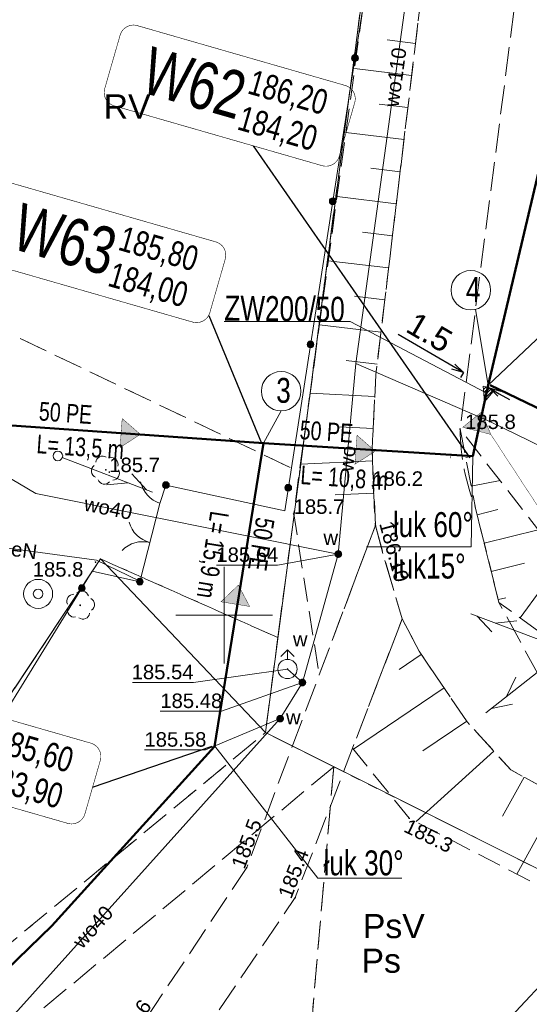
# Model space of a CAD drawing. Header units: metres. Extents: x 7482748 to 7484637, y 5684406 to 5687014.
# Tile 48 of 180: x 7483139 to 7483166, y 5685530 to 5685581. Entities that reach past the tile are written whole.
import ezdxf
from ezdxf.enums import TextEntityAlignment as Align
from ezdxf.lldxf.tags import DXFTag

# ---------------------------------------------------------------- set-up
doc = ezdxf.new("R2010")
doc.units = ezdxf.units.M
doc.header["$MEASUREMENT"] = 0
for name, pattern in [('1', [1.5, 1, -0.5]), ('BUBZ01_500', [1.75, 1.25, -0.5]), ('KTJZ01_500', [2, 1.5, -0.5]), ('l217_500', [2, 1.5, -0.5]), ('l218_500', [1, 0.5, -0.5])]:
    doc.linetypes.add(name, pattern=pattern)
for name, color, linetype, lineweight in [('.domiar', 250, 'Continuous', 9), ('.ks tłoczny', 104, 'Continuous', 50), ('_Dzialki', 7, 'Continuous', 0), ('_Kontury', 7, 'Continuous', 0), ('_Kontury_opis', 7, 'Continuous', 0), ('_Podzial_sekcyjny_krzyze', 7, '1', 13), ('_Uzytki', 7, 'Continuous', 0), ('_Uzytki_opis', 7, 'Continuous', 0), ('BUBZ02_D', 7, 'BUBZ01_500', 13), ('BUBZ02_G', 7, 'BUBZ01_500', 13), ('BUBZ02_W', 7, 'Continuous', 13), ('GES__SUSM04_01P', 7, 'Continuous', 13), ('GES__SUUS02_P', 7, 'Continuous', 13), ('GES__SUUS13_P', 7, 'Continuous', 13), ('GES__SUUS25_WP', 7, 'Continuous', 13), ('KTOK02', 7, 'KTOK02_500', 13), ('KTOK04', 7, 'KTOK04L_500', 13), ('KTOK05_01', 7, 'Continuous', 13), ('RTPW01_P', 7, 'Continuous', 0), ('RTPW02_P', 7, 'Continuous', 0), ('SUPT_L_0', 30, 'Continuous', 13)]:
    doc.layers.add(name, color=color, linetype=linetype, lineweight=lineweight)
for name, color, linetype, lineweight, true_color in [('GES__SUPE_pL', 1, 'Continuous', 13, 0xff0000), ('GES__SUPS01_08L', 5, 'Continuous', 13, 0x0000ff), ('GES__SUPS01_08P', 5, 'Continuous', 13, 0x0000ff), ('GES__SUPW_01_pL', 5, 'Continuous', 13, 0x0000ff), ('OBOP02_01', 7, 'Continuous', 13, 0x008000)]:
    doc.layers.add(name, color=color, linetype=linetype, lineweight=lineweight, true_color=true_color)
for name, color, linetype, lineweight, true_color, transparency in [('GES__SUPE_pT', 1, 'Continuous', 13, 0xff0000, 0.25), ('GES__SUPS01_08G', 5, 'Continuous', 13, 0x0000ff, 0.25), ('GES__SUPW_01_pT', 5, 'Continuous', 13, 0x0000ff, 0.25), ('PTWP02_O', 7, 'Continuous', 13, 0x59d9ff, 0.5)]:
    doc.layers.add(name, color=color, linetype=linetype, lineweight=lineweight, true_color=true_color, transparency=transparency)
for name, color, linetype, lineweight, transparency in [('GES__SUUS_ET_08T', 7, 'Continuous', 13, 0.25), ('KTJZ01_O', 7, 'KTJZ01_500', 13, 0.5), ('RTPW01_G', 7, 'Continuous', 13, 0.25), ('RTPW02_G', 7, 'Continuous', 13, 0.25)]:
    doc.layers.add(name, color=color, linetype=linetype, lineweight=lineweight, transparency=transparency)
doc.layers.add('IS_kanalizacja_sanitarna', color=7, linetype='SOLID', true_color=0x000000)
doc.layers.add('IS_Opisy_działek_Net', color=7, linetype='SOLID', true_color=0x000000)
doc.layers.add('IS_Węzeł_sieci_kanalizacyjnej_-_opisy', color=7, linetype='Continuous')
doc.styles.get("Standard").update_dxf_attribs({"font": 'simplex.shx', "width": 0.75})
doc.styles.add('Style-Arial', font='arial.ttf')
doc.linetypes.add('KTOK02_500', pattern='A,0.5,[117,IS_LineDef.shx,S=0.01,R=0,X=0,Y=0],0.5', length=1)
doc.linetypes.add('KTOK04L_500', pattern='A,0,[119,IS_LineDef.shx,S=0.01,R=0,X=0,Y=0],1', length=1)
tags = doc.linetypes.add('SOLID', pattern=[10, 10, 0]).pattern_tags.tags
tags[6:7] = [DXFTag(74, 4), DXFTag(75, 0), DXFTag(340, '0'), DXFTag(46, 0.0), DXFTag(50, 0.0), DXFTag(44, 0.0), DXFTag(45, 0.0)]
tags[4:5] = [DXFTag(74, 4), DXFTag(75, 0), DXFTag(340, '0'), DXFTag(46, 0.0), DXFTag(50, 0.0), DXFTag(44, 0.0), DXFTag(45, 0.0)]
doc.dimstyles.get("Standard").update_dxf_attribs({"dimtxt": 0.18, "dimasz": 0.18, "dimexe": 0.18, "dimexo": 0.0625, "dimgap": 0.09, "dimtad": 0, "dimtih": 1, "dimtoh": 1, "dimdec": 4, "dimzin": 0, "dimdsep": 46, "dimtxsty": 'Standard', "dimcen": 0.09, "dimadec": 0, "dimazin": 0, "dimtfac": 1, "dimtdec": 4, "dimtofl": 0, "dimtmove": 0, "dimatfit": 3, "dimfxl": 0, "dimtolj": 1, "dimtzin": 0, "dimarcsym": 0})

# ---------------------------------------------------------------- blocks, each defined once
blk = doc.blocks.new('SUPS01')
at = {"layer": 'GES__SUPS01_08P', "linetype": 'Continuous', "lineweight": 13}
h = blk.add_hatch(color=256, dxfattribs=at)
edge = h.paths.add_edge_path()
edge.add_arc((0, 0), 0.045, 0, 360)
blk = doc.blocks.new('SUSM04_01')
at = {"layer": 'GES__SUSM04_01P', "linetype": 'Continuous', "lineweight": 13}
blk.add_circle((0, 0), 0.25, dxfattribs=at)
blk = doc.blocks.new('SUUS02')
at = {"layer": 'GES__SUUS02_P', "linetype": 'Continuous', "lineweight": 13}
for p, q in [((0, 1), (-0.35, 0.65)), ((0, 0.5), (0, 1)), ((0, 1), (0.35, 0.65))]:
    blk.add_line(p, q, dxfattribs=at)
blk.add_circle((0, 0), 0.5, dxfattribs=at)
blk = doc.blocks.new('SUUS13')
at = {"layer": 'GES__SUUS13_P', "linetype": 'Continuous', "lineweight": 13}
for radius in [0.75, 0.25]:
    blk.add_circle((0, 0), radius, dxfattribs=at)
blk = doc.blocks.new('SUUS25_155')
at = {"layer": 'GES__SUUS25_WP', "linetype": 'Continuous', "lineweight": 13}
h = blk.add_hatch(color=256, dxfattribs=at)
edge = h.paths.add_edge_path()
edge.add_arc((0, 0), 0.2, 0, 360)
blk = doc.blocks.new('OBOP02_01_23')
at = {"layer": 'OBOP02_01', "linetype": 'Continuous', "lineweight": 13}
h = blk.add_hatch(color=256, dxfattribs=at)
edge = h.paths.add_edge_path()
edge.add_arc((0, 0), 0.05, 0, 360)
for centre, start, end in [((0, 0.4), 30, 150), ((-0.38, 0.12), 102, 222), ((0.38, 0.12), 318, 78), ((-0.24, -0.32), 174, 294), ((0.24, -0.32), 246, 6)]:
    blk.add_arc(centre, 0.35, start, end, dxfattribs=at)
blk = doc.blocks.new('OBOP02_01_24')
at = {"layer": 'OBOP02_01', "linetype": 'Continuous', "lineweight": 13}
h = blk.add_hatch(color=256, dxfattribs=at)
edge = h.paths.add_edge_path()
edge.add_arc((0, 0), 0.05, 0, 360)
for centre, start, end in [((0, 0.4), 30, 150), ((-0.38, 0.12), 102, 222), ((0.38, 0.12), 318, 78), ((-0.24, -0.32), 174, 294), ((0.24, -0.32), 246, 6)]:
    blk.add_arc(centre, 0.35, start, end, dxfattribs=at)
blk = doc.blocks.new('RTPW01')
at = {"layer": 'RTPW01_P', "linetype": 'Continuous', "lineweight": 0}
h = blk.add_hatch(color=256, dxfattribs=at)
edge = h.paths.add_edge_path()
edge.add_arc((0, 0), 0.045, 0, 360)
blk = doc.blocks.new('SUUS25_193')
at = {"layer": 'GES__SUUS25_WP', "linetype": 'Continuous', "lineweight": 13}
h = blk.add_hatch(color=256, dxfattribs=at)
edge = h.paths.add_edge_path()
edge.add_arc((0, 0), 0.2, 0, 360)
blk = doc.blocks.new('SUUS25_194')
at = {"layer": 'GES__SUUS25_WP', "linetype": 'Continuous', "lineweight": 13}
h = blk.add_hatch(color=256, dxfattribs=at)
edge = h.paths.add_edge_path()
edge.add_arc((0, 0), 0.2, 0, 360)
blk = doc.blocks.new('RTPW01_2')
at = {"layer": 'RTPW01_P', "linetype": 'Continuous', "lineweight": 0}
h = blk.add_hatch(color=256, dxfattribs=at)
edge = h.paths.add_edge_path()
edge.add_arc((0, 0), 0.045, 0, 360)
blk = doc.blocks.new('RTPW01_3')
at = {"layer": 'RTPW02_P', "linetype": 'Continuous', "lineweight": 0}
h = blk.add_hatch(color=256, dxfattribs=at)
edge = h.paths.add_edge_path()
edge.add_arc((0, 0), 0.045, 0, 360)
blk = doc.blocks.new('TerminatorOpen_0.5')
at = {"color": 0, "linetype": 'ByBlock', "lineweight": -2}
for q in [(-1, 0.25), (-1, 0), (-1, -0.25)]:
    blk.add_line((0, 0), q, dxfattribs=at)
blk = doc.blocks.new('*D799')
at = {"layer": '.domiar', "color": 0, "linetype": 'Continuous', "lineweight": -2, "transparency": 16777216}
for p, q in [((7483161.852, 5685562.868), (7483159.013, 5685564.531)), ((7483162.386, 5685562.572), (7483162.227, 5685562.301)), ((7483163.719, 5685561.791), (7483163.561, 5685561.52)), ((7483164.238, 5685561.47), (7483164.765, 5685561.162))]:
    blk.add_line(p, q, dxfattribs=at)
at = {"layer": 'Defpoints', "color": 0, "linetype": 'Continuous', "transparency": 16777216}
for p in [(7483162.537, 5685562.831), (7483162.379, 5685562.56), (7483163.871, 5685562.05)]:
    blk.add_point(p, dxfattribs=at)
at = {"layer": '.domiar', "color": 0, "linetype": 'Continuous', "lineweight": -2, "transparency": 16777216, "xscale": 0.61, "yscale": 0.61, "zscale": 0.61}
for p, rotation in [((7483162.379, 5685562.56), 329.636540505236), ((7483163.712, 5685561.778), 149.6365405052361)]:
    blk.add_blockref('TerminatorOpen_0.5', p, dxfattribs=dict(at, rotation=rotation))
at = {"layer": '.domiar', "color": 0, "linetype": 'Continuous', "transparency": 16777216, "insert": (7483160.631, 5685564.641), "char_height": 1.2, "attachment_point": 5, "rotation": 329.6365, "style": 'Style-Arial'}
blk.add_mtext('\\A1;1.5', dxfattribs=at)

msp = doc.modelspace()

# ---------------------------------------------------------------- hatches: boundary and pattern name
at = {"layer": '.domiar', "linetype": 'Continuous'}
h = msp.add_hatch(dxfattribs=at)
h.set_pattern_fill('ANSI31', color=256)
h.set_pattern_definition([(45, (0, 0), (-0.0883883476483, 0.0883883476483), [])])
h.paths.add_polyline_path([(7483164.01386, 5685561.69004), (7483163.64227, 5685561.79214), (7483163.47959, 5685561.0418)])
h.paths.add_polyline_path([(7483163.64227, 5685561.79214), (7483163.407, 5685561.85678), (7483163.47959, 5685561.0418)])
at = {"layer": 'IS_kanalizacja_sanitarna', "linetype": 'Continuous', "ltscale": 0.01}
for points in [[(7483145.6714, 5685559.3635), (7483144.7274, 5685560.18286), (7483144.62049, 5685558.68668)], [(7483163.31592, 5685560.51592), (7483162.34411, 5685559.72974), (7483163.79855, 5685559.36285)], [(7483157.82288, 5685558.49526), (7483156.87887, 5685559.31462), (7483156.77197, 5685557.81843)], [(7483150.73941, 5685551.56507), (7483149.83915, 5685550.69787), (7483151.31985, 5685550.458)]]:
    msp.add_hatch(color=256, dxfattribs=at).paths.add_polyline_path(points)
at = {"layer": 'KTOK05_01', "linetype": 'Continuous', "lineweight": 13}
h = msp.add_hatch(color=256, dxfattribs=at)
edge = h.paths.add_edge_path()
edge.add_arc((7483156.77035, 5685578.83823), 0.175, 0, 360)
h = msp.add_hatch(color=256, dxfattribs=at)
edge = h.paths.add_edge_path()
edge.add_arc((7483155.62189, 5685571.42668), 0.175, 0, 360)
h = msp.add_hatch(color=256, dxfattribs=at)
edge = h.paths.add_edge_path()
edge.add_arc((7483154.47342, 5685564.01513), 0.175, 0, 360)
h = msp.add_hatch(color=256, dxfattribs=at)
edge = h.paths.add_edge_path()
edge.add_arc((7483146.99, 5685556.74), 0.175, 0, 360)
h = msp.add_hatch(color=256, dxfattribs=at)
edge = h.paths.add_edge_path()
edge.add_arc((7483153.32495, 5685556.60359), 0.175, 0, 360)
h = msp.add_hatch(color=256, dxfattribs=at)
edge = h.paths.add_edge_path()
edge.add_arc((7483142.63944, 5685551.41293), 0.175, 0, 360)
h = msp.add_hatch(color=256, dxfattribs=at)
edge = h.paths.add_edge_path()
edge.add_arc((7483145.64, 5685551.74), 0.175, 0, 360)

# ---------------------------------------------------------------- linework, layer by layer
at = {"layer": '.domiar', "linetype": 'Continuous'}
for points in [[(7483163.66928, 5685561.91672), (7483163.0072, 5685565.83187)], [(7483150.00981, 5685565.21328), (7483156.525, 5685565.21328), (7483163.56051, 5685561.51957)], [(7483163.407, 5685561.85678), (7483164.01386, 5685561.69004), (7483163.47959, 5685561.0418), (7483163.407, 5685561.85678)], [(7483152.03145, 5685558.90379), (7483152.95361, 5685560.57686)], [(7483162.87, 5685558.23), (7483162.78189, 5685553.54225), (7483162.78189, 5685553.54225)], [(7483162.78189, 5685553.54225), (7483157.37458, 5685553.54225)], [(7483149.51499, 5685543.22935), (7483154.85249, 5685536.39244), (7483154.85249, 5685536.39244)], [(7483159.19756, 5685536.39244), (7483154.85249, 5685536.39244)]]:
    msp.add_lwpolyline(points, dxfattribs=at)
for centre in [(7483162.76558, 5685566.82415), (7483152.95361, 5685561.59813)]:
    msp.add_circle(centre, 1.02127, dxfattribs=at)
at = {"layer": '.ks tłoczny', "linetype": 'Continuous'}
for points in [[(7483183.3031, 5685630.44621), (7483175.03811, 5685625.31348), (7483171.16419, 5685601.88538), (7483167.3162, 5685577.38439), (7483163.66928, 5685561.91672), (7483162.87, 5685558.23)], [(7483122.56499, 5685561.62368), (7483126.01358, 5685567.25997), (7483138.51554, 5685559.86082), (7483152.03145, 5685558.90379)], [(7483163.76848, 5685561.91175), (7483210.20342, 5685539.53723), (7483214.93167, 5685539.36976)], [(7483152.03145, 5685558.90379), (7483149.49979, 5685543.21259), (7483141.08035, 5685533.93474)], [(7483141.08035, 5685533.93474), (7483141.08035, 5685533.93474), (7483124.51511, 5685517.8479), (7483124.51511, 5685517.8479), (7483076.83124, 5685500.00001), (7483076.83124, 5685500.00001), (7483076.83124, 5685500.00001)]]:
    msp.add_lwpolyline(points, dxfattribs=at)
at = {"layer": '.ks tłoczny', "color": 111, "linetype": 'Continuous', "true_color": 0x70ffb8}
msp.add_lwpolyline([(7483152.03145, 5685558.90379), (7483162.87, 5685558.23)], dxfattribs=at)
at = {"layer": '_Dzialki', "color": 96, "linetype": 'Continuous', "true_color": 0x008000, "flags": 128}
for points in [[(7483162.94, 5685626.08), (7483152.14, 5685543.93)], [(7483143.61, 5685552.92), (7483120.9, 5685518.75)], [(7483152.14, 5685543.93), (7483143.61, 5685552.92)], [(7483152.14, 5685543.93), (7483173, 5685533.5)]]:
    msp.add_lwpolyline(points, dxfattribs=at)
at = {"layer": '_Kontury', "color": 96, "linetype": 'l217_500', "true_color": 0x008000, "flags": 128}
for points in [[(7483153.91, 5685557.41), (7483159.63, 5685600.96)], [(7483130.42, 5685568.64), (7483153.91, 5685557.41)], [(7483152.78, 5685548.85), (7483153.91, 5685557.41)], [(7483143.61, 5685552.92), (7483120.9, 5685518.75)], [(7483152.78, 5685548.85), (7483143.61, 5685552.92)], [(7483152.14, 5685543.93), (7483152.78, 5685548.85)], [(7483090.31, 5685492.92), (7483152.14, 5685543.93)], [(7483155.67, 5685542.16), (7483152.14, 5685543.93)], [(7483155.67, 5685542.16), (7483090.49, 5685487.92)], [(7483155.67, 5685542.16), (7483154.17, 5685524.72)], [(7483173, 5685533.5), (7483155.67, 5685542.16)]]:
    msp.add_lwpolyline(points, dxfattribs=at)
at = {"layer": '_Podzial_sekcyjny_krzyze', "linetype": 'Continuous'}
for p, q in [((7483150, 5685547.5), (7483150, 5685552.5)), ((7483147.5, 5685550), (7483152.5, 5685550))]:
    msp.add_line(p, q, dxfattribs=at)
at = {"layer": '_Uzytki', "color": 96, "linetype": 'l218_500', "true_color": 0x008000, "flags": 128}
for points in [[(7483159.63, 5685600.96), (7483153.91, 5685557.41)], [(7483130.42, 5685568.64), (7483153.91, 5685557.41)], [(7483153.91, 5685557.41), (7483152.78, 5685548.85)], [(7483120.9, 5685518.75), (7483143.61, 5685552.92)], [(7483143.61, 5685552.92), (7483152.78, 5685548.85)], [(7483152.78, 5685548.85), (7483152.14, 5685543.93)], [(7483090.31, 5685492.92), (7483152.14, 5685543.93)], [(7483152.14, 5685543.93), (7483155.67, 5685542.16)], [(7483155.67, 5685542.16), (7483154.17, 5685524.72)], [(7483155.67, 5685542.16), (7483173, 5685533.5)]]:
    msp.add_lwpolyline(points, dxfattribs=at)
at = {"layer": 'BUBZ02_D', "linetype": 'BUBZ01_500', "lineweight": 13, "flags": 128}
for points in [[(7483168.83, 5685642.94), (7483160.26, 5685634.72), (7483163.64, 5685628.6), (7483158.14, 5685588.44), (7483153.6, 5685555.25), (7483154.92, 5685546.91), (7483157.83, 5685554.65)], [(7483176.99, 5685539.86), (7483178.99, 5685544.1), (7483170.68, 5685548.71), (7483162.21, 5685559.64)], [(7483175.57, 5685536.14), (7483169.6, 5685534.3), (7483159.57, 5685539.5), (7483156.65, 5685543.13), (7483159.21, 5685549.81)]]:
    msp.add_lwpolyline(points, dxfattribs=at)
at = {"layer": 'BUBZ02_G', "linetype": 'BUBZ01_500', "lineweight": 13, "flags": 128}
for points in [[(7483157.83, 5685554.65), (7483157.66, 5685558.64), (7483157.85, 5685562.45), (7483160.42, 5685583.92), (7483168.83, 5685642.94)], [(7483162.21, 5685559.64), (7483163.01, 5685555.54), (7483164.22, 5685550.67), (7483168.52, 5685547.53), (7483171.74, 5685544.61), (7483176.99, 5685539.86)], [(7483159.21, 5685549.81), (7483160.09, 5685548.14), (7483162.57, 5685544.49), (7483164.83, 5685542), (7483175.57, 5685536.14)]]:
    msp.add_lwpolyline(points, dxfattribs=at)
at = {"layer": 'BUBZ02_W', "linetype": 'Continuous', "lineweight": 13}
for p, q in [((7483159.9, 5685579.6), (7483158.44, 5685579.78)), ((7483159.7, 5685577.94), (7483156.75, 5685578.3)), ((7483159.51, 5685576.28), (7483158.02, 5685576.46)), ((7483159.31, 5685574.62), (7483156.3, 5685574.98)), ((7483159.11, 5685572.96), (7483157.59, 5685573.14)), ((7483158.91, 5685571.3), (7483155.85, 5685571.67)), ((7483158.71, 5685569.64), (7483157.16, 5685569.83)), ((7483158.51, 5685567.98), (7483155.39, 5685568.35)), ((7483158.31, 5685566.32), (7483156.74, 5685566.51)), ((7483158.11, 5685564.66), (7483154.94, 5685565.04)), ((7483157.92, 5685563), (7483156.31, 5685563.19)), ((7483157.79, 5685561.33), (7483154.45, 5685561.5)), ((7483157.71, 5685559.66), (7483155.97, 5685559.75)), ((7483162.5, 5685558.16), (7483162.87, 5685558.23)), ((7483157.69, 5685557.99), (7483153.95, 5685557.83)), ((7483162.79, 5685556.68), (7483164.28, 5685556.97)), ((7483157.76, 5685556.32), (7483155.74, 5685556.23)), ((7483163.09, 5685555.2), (7483164.17, 5685555.47)), ((7483163.46, 5685553.74), (7483166.25, 5685554.43)), ((7483163.82, 5685552.27), (7483165.54, 5685552.7)), ((7483165.32, 5685549.87), (7483166.4, 5685551.35)), ((7483164.19, 5685550.81), (7483164.57, 5685550.91)), ((7483160.2, 5685547.97), (7483159.06, 5685547.19)), ((7483161.38, 5685546.25), (7483156.7, 5685543.07)), ((7483162.55, 5685544.52), (7483160.28, 5685542.98)), ((7483163.95, 5685542.97), (7483159.93, 5685539.32)), ((7483165.52, 5685541.63), (7483164.41, 5685539.6)), ((7483167.35, 5685540.63), (7483165.15, 5685536.6))]:
    msp.add_line(p, q, dxfattribs=at)
at = {"layer": 'GES__SUPE_pL', "linetype": 'Continuous', "lineweight": 13, "flags": 128}
msp.add_lwpolyline([(7483132.56, 5685556.39), (7483133.29, 5685555.87), (7483136.92, 5685553.73), (7483143.4, 5685552.86), (7483145.6, 5685551.78)], dxfattribs=at)
at = {"layer": 'GES__SUPS01_08L', "linetype": 'Continuous', "lineweight": 13, "flags": 128}
for points in [[(7483155.91, 5685553.17), (7483152.76, 5685552.59), (7483149.6, 5685552.59)], [(7483153.28, 5685547.22), (7483148.42, 5685546.52), (7483145.26, 5685546.52)], [(7483154.05, 5685546.52), (7483149.86, 5685545.03), (7483146.7, 5685545.03)], [(7483152.9, 5685544.65), (7483149.04, 5685543.03), (7483145.88, 5685543.03)]]:
    msp.add_lwpolyline(points, dxfattribs=at)
at = {"layer": 'GES__SUPW_01_pL', "linetype": 'Continuous', "lineweight": 13}
msp.add_line((7483154.05, 5685546.52), (7483153.28, 5685547.22), dxfattribs=at)
at = {"layer": 'GES__SUPW_01_pL', "linetype": 'Continuous', "lineweight": 13, "flags": 128}
for points in [[(7483156.82, 5685563.04), (7483161.75, 5685598.84), (7483168.05, 5685634.05), (7483159.66, 5685661.46), (7483160.86, 5685669.99), (7483145.24, 5685694.04), (7483091.53, 5685730.3)], [(7483125.84, 5685555.75), (7483125.12, 5685556.21), (7483129.52, 5685562.65), (7483140.26, 5685556.3), (7483155.91, 5685553.17)], [(7483154.05, 5685546.52), (7483155.91, 5685553.17), (7483156.82, 5685563.04)], [(7483182.17, 5685439.34), (7483183.09, 5685441.14), (7483193.13, 5685460.78), (7483205.71, 5685492.23), (7483212.43, 5685510.5), (7483219.01, 5685533.09), (7483163.74, 5685560.03), (7483156.82, 5685563.04)], [(7483154.05, 5685546.52), (7483152.9, 5685544.65), (7483137.18, 5685527.17), (7483127.25, 5685518.54), (7483124.98, 5685516.55), (7483119.91, 5685514.02), (7483118.83, 5685513.6), (7483117.36, 5685513.57), (7483115.72, 5685513.67), (7483111.03, 5685514.08), (7483109.91, 5685513.8), (7483109.18, 5685513.17), (7483104.94, 5685508.39), (7483103.57, 5685507.24), (7483102.8, 5685507.24), (7483101.96, 5685507.66), (7483101.26, 5685507.76), (7483100.81, 5685507.93), (7483084.75, 5685511.87), (7483078.88, 5685511.62), (7483076.64, 5685509.34), (7483074.7, 5685510.74)]]:
    msp.add_lwpolyline(points, dxfattribs=at)
at = {"layer": 'IS_kanalizacja_sanitarna', "linetype": 'Continuous', "ltscale": 0.01, "const_width": 0.02}
for points in [[(7483145.6714, 5685559.3635), (7483144.7274, 5685560.18286), (7483144.62049, 5685558.68668), (7483145.6714, 5685559.3635)], [(7483163.31592, 5685560.51592), (7483162.34411, 5685559.72974), (7483163.79855, 5685559.36285), (7483163.31592, 5685560.51592)], [(7483157.82288, 5685558.49526), (7483156.87887, 5685559.31462), (7483156.77197, 5685557.81843), (7483157.82288, 5685558.49526)], [(7483157.71039, 5685558.40304), (7483157.72464, 5685558.60253)], [(7483161.70022, 5685558.11796), (7483161.71447, 5685558.31745)], [(7483150.73941, 5685551.56507), (7483149.83915, 5685550.69787), (7483151.31985, 5685550.458), (7483150.73941, 5685551.56507)]]:
    msp.add_lwpolyline(points, dxfattribs=at)
at = {"layer": 'IS_Opisy_działek_Net', "linetype": 'Continuous', "ltscale": 0.01, "const_width": 0.02}
msp.add_lwpolyline([(7483163.79855, 5685559.36285), (7483166.42079, 5685555.35181), (7483171.95595, 5685553.7582)], dxfattribs=at)
at = {"layer": 'IS_Węzeł_sieci_kanalizacyjnej_-_opisy', "color": 18, "linetype": 'SOLID', "ltscale": 0.01, "true_color": 0x000000, "const_width": 0.03}
for points in [[(7483144.31656, 5685576.36693), (7483155.06976, 5685573.27102, 0.414214), (7483155.96086, 5685573.76371), (7483156.75766, 5685576.53129, 0.414214), (7483156.26497, 5685577.42239), (7483145.51177, 5685580.5183, 0.414214), (7483144.62067, 5685580.02561), (7483143.82387, 5685577.25803, 0.414214), (7483144.31656, 5685576.36693)], [(7483137.6186, 5685568.27126), (7483148.37181, 5685565.17534, 0.414214), (7483149.2629, 5685565.66803), (7483150.05971, 5685568.43562, 0.414214), (7483149.56701, 5685569.32671), (7483138.81381, 5685572.42263, 0.414214), (7483137.92271, 5685571.92993), (7483137.12591, 5685569.16235, 0.414214), (7483137.6186, 5685568.27126)], [(7483131.15559, 5685542.32741), (7483141.9088, 5685539.2315, 0.414214), (7483142.79989, 5685539.72419), (7483143.5967, 5685542.49177, 0.414214), (7483143.104, 5685543.38287), (7483132.3508, 5685546.47878, 0.414214), (7483131.4597, 5685545.98609), (7483130.6629, 5685543.21851, 0.414214), (7483131.15559, 5685542.32741)]]:
    msp.add_lwpolyline(points, format="xyb", dxfattribs=at)
at = {"layer": 'IS_Węzeł_sieci_kanalizacyjnej_-_opisy', "color": 18, "linetype": 'SOLID', "ltscale": 0.01, "true_color": 0x000000}
for points in [[(7483151.50783, 5685574.29652), (7483162.71798, 5685558.14549)], [(7483170.49607, 5685568.3694), (7483163.66928, 5685561.91672)], [(7483149.20178, 5685565.52007), (7483151.93032, 5685558.91629)], [(7483143.1983, 5685541.10798), (7483149.38859, 5685543.22671)]]:
    msp.add_lwpolyline(points, dxfattribs=at)
at = {"layer": 'KTJZ01_O', "linetype": 'KTJZ01_500', "lineweight": 13, "flags": 128}
msp.add_lwpolyline([(7483168.7, 5685615.14, -0.09), (7483172.62, 5685624.4), (7483185.5, 5685634.52), (7483183.63, 5685639.54), (7483170.42, 5685628.79), (7483169.15, 5685629.4), (7483172.38, 5685643.05), (7483174.48, 5685643.16), (7483174.91, 5685652.49), (7483169.23, 5685650.08), (7483168.83, 5685642.94), (7483160.42, 5685583.92), (7483157.85, 5685562.45), (7483157.66, 5685558.64, 0.01), (7483157.83, 5685554.65), (7483158.22, 5685553.2), (7483159.21, 5685549.81), (7483160.09, 5685548.14), (7483162.57, 5685544.49), (7483164.83, 5685542), (7483175.57, 5685536.14), (7483176.99, 5685539.86), (7483167.86, 5685544.76), (7483166.21, 5685547.01), (7483164.22, 5685550.67), (7483163.01, 5685555.54, -0.09), (7483162.21, 5685559.64), (7483165.3, 5685583.64)], format="xyb", close=True, dxfattribs=at)
msp.add_lwpolyline([(7483157.83, 5685554.65), (7483158.22, 5685553.2), (7483159.21, 5685549.81), (7483156.65, 5685543.13), (7483153.68, 5685535.39), (7483147.09, 5685525.65), (7483130.13, 5685513.36), (7483098.7, 5685492.39), (7483093.32, 5685489.66), (7483085.42, 5685489.33), (7483061.97, 5685503.45), (7483062.88, 5685506.46), (7483084.96, 5685492.62), (7483086.56, 5685492.38), (7483093.77, 5685493.16), (7483096.92, 5685494.36), (7483127.92, 5685515.45), (7483145, 5685527.67), (7483151.17, 5685536.94), (7483154.92, 5685546.91), (7483157.83, 5685554.65)], close=True, dxfattribs=at)
at = {"layer": 'KTOK02', "linetype": 'Continuous', "lineweight": 13}
msp.add_line((7483145.64, 5685551.74), (7483146.68, 5685555.79), dxfattribs=at)
for centre, start, end in [((7483146.53, 5685555.22), 195.6, 255.6), ((7483145.79, 5685552.31), 75.6, 135.6)]:
    msp.add_arc(centre, 1.5, start, end, dxfattribs=at)
at = {"layer": 'KTOK04', "linetype": 'Continuous', "lineweight": 13}
msp.add_line((7483146.68, 5685555.79), (7483146.99, 5685556.74), dxfattribs=at)
msp.add_arc((7483147.15, 5685557.22), 1.5, 191.93, 251.93, dxfattribs=at)
at = {"layer": 'KTOK05_01', "linetype": 'Continuous', "lineweight": 13, "flags": 128}
for points in [[(7483146.99, 5685556.74), (7483153.14, 5685555.41), (7483158.83, 5685592.13)], [(7483134.63, 5685539.6), (7483135.1, 5685539.18), (7483143.18, 5685552.29), (7483145.64, 5685551.74)]]:
    msp.add_lwpolyline(points, dxfattribs=at)
at = {"layer": 'KTOK05_01', "linetype": 'Continuous', "lineweight": 13}
for centre in [(7483156.77, 5685578.84), (7483155.62, 5685571.43), (7483154.47, 5685564.02), (7483146.99, 5685556.74), (7483153.32, 5685556.6), (7483142.64, 5685551.41), (7483145.64, 5685551.74)]:
    msp.add_circle(centre, 0.175, dxfattribs=at)
at = {"layer": 'PTWP02_O', "linetype": 'Continuous', "lineweight": 13, "flags": 128}
msp.add_lwpolyline([(7483193.2, 5685568.17), (7483188.53, 5685559.62), (7483176.99, 5685539.86), (7483175.57, 5685536.14), (7483169.6, 5685534.3), (7483162.33, 5685526.55), (7483148.66, 5685523.66), (7483118.75, 5685503.91), (7483124.91, 5685495.78), (7483151, 5685509.63), (7483165.83, 5685517.48), (7483182.95, 5685526.71), (7483190.73, 5685530.97), (7483191.87, 5685534.27), (7483199.95, 5685564.8)], dxfattribs=at)
at = {"layer": 'SUPT_L_0', "linetype": 'Continuous'}
for p, q in [((7483146.3, 5685556.38), (7483141.63, 5685558.16)), ((7483145.98, 5685556.5), (7483145.22, 5685557.32)), ((7483145.04, 5685556.86), (7483143.93, 5685556.75)), ((7483167.44, 5685548.3), (7483162.77, 5685550.08)), ((7483163.85, 5685549.14), (7483163.09, 5685549.96)), ((7483165.14, 5685549.71), (7483164.03, 5685549.6)), ((7483163.55, 5685544.95), (7483167.47, 5685548.05)), ((7483164.61, 5685545.79), (7483165.09, 5685546.8)), ((7483163.83, 5685545.17), (7483164.92, 5685545.4))]:
    msp.add_line(p, q, dxfattribs=at)

# ---------------------------------------------------------------- block references
at = {"layer": 'GES__SUPS01_08P', "linetype": 'Continuous', "lineweight": 13}
for p in [(7483163.74, 5685560.03), (7483155.91, 5685553.17), (7483153.28, 5685547.22), (7483154.05, 5685546.52), (7483152.9, 5685544.65)]:
    msp.add_blockref('SUPS01', p, dxfattribs=at)
at = {"layer": 'GES__SUSM04_01P', "linetype": 'Continuous', "lineweight": 13}
msp.add_blockref('SUSM04_01', (7483141.4, 5685558.25), dxfattribs=at)
at = {"layer": 'GES__SUUS02_P', "linetype": 'Continuous', "lineweight": 13}
msp.add_blockref('SUUS02', (7483153.28, 5685547.22), dxfattribs=at)
at = {"layer": 'GES__SUUS13_P', "linetype": 'Continuous', "lineweight": 13}
msp.add_blockref('SUUS13', (7483140.38, 5685551.11), dxfattribs=at)
at = {"layer": 'GES__SUUS25_WP', "linetype": 'Continuous', "lineweight": 13}
for name, p, rotation in [('SUUS25_155', (7483155.91, 5685553.17), 339.24), ('SUUS25_194', (7483154.05, 5685546.52), 321.6799999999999), ('SUUS25_193', (7483152.9, 5685544.65), 32.51)]:
    msp.add_blockref(name, p, dxfattribs=dict(at, rotation=rotation))
at = {"layer": 'OBOP02_01', "linetype": 'Continuous', "lineweight": 13}
for name, p, rotation in [('OBOP02_01_23', (7483143.88, 5685557.53), 241.97), ('OBOP02_01_24', (7483142.55, 5685550.52), 274.27)]:
    msp.add_blockref(name, p, dxfattribs=dict(at, rotation=rotation))
at = {"layer": 'RTPW01_P', "linetype": 'Continuous', "lineweight": 0}
for name, p in [('RTPW01_2', (7483162.21, 5685559.64)), ('RTPW01', (7483144.06, 5685557.41)), ('RTPW01', (7483157.67, 5685556.7)), ('RTPW01', (7483153.6, 5685555.25)), ('RTPW01', (7483143.35, 5685552.75)), ('RTPW01', (7483159.57, 5685539.5)), ('RTPW01_2', (7483151.17, 5685536.94)), ('RTPW01_2', (7483153.68, 5685535.39))]:
    msp.add_blockref(name, p, dxfattribs=at)
at = {"layer": 'RTPW02_P', "linetype": 'Continuous', "lineweight": 0}
msp.add_blockref('RTPW01_3', (7483157.83, 5685554.65), dxfattribs=at)

# ---------------------------------------------------------------- texts
at = {"layer": '_Kontury_opis', "color": 96, "linetype": 'Continuous', "lineweight": 13, "true_color": 0x008000, "style": 'Style-Arial'}
for s, p in [('RV', (7483143.77, 5685575.71)), ('PsV', (7483157.18, 5685533.29))]:
    msp.add_text(s, height=1.25, dxfattribs=at).set_placement(p)
at = {"layer": '_Uzytki_opis', "color": 96, "linetype": 'Continuous', "lineweight": 13, "true_color": 0x008000, "style": 'Style-Arial'}
msp.add_text('Ps', height=1.25, dxfattribs=at).set_placement((7483157.11, 5685531.5))
at = {"layer": 'GES__SUPE_pT', "linetype": 'Continuous', "lineweight": 13, "style": 'Style-Arial'}
msp.add_text('eN', height=0.75, rotation=352.35, dxfattribs=at).set_placement((7483139.66, 5685553.36), align=Align.MIDDLE_CENTER)
at = {"layer": 'GES__SUPS01_08G', "linetype": 'Continuous', "lineweight": 13, "style": 'Style-Arial'}
for s, p in [('185.64', (7483149.6, 5685552.76)), ('185.48', (7483146.7, 5685545.2)), ('185.58', (7483145.88, 5685543.2))]:
    msp.add_text(s, height=0.75, dxfattribs=at).set_placement(p)
msp.add_text('185.54', height=0.75, dxfattribs=at).set_placement((7483148.42, 5685546.69), align=Align.RIGHT)
at = {"layer": 'GES__SUPW_01_pT', "linetype": 'Continuous', "lineweight": 13, "style": 'Style-Arial'}
for s, rotation, p in [('wo110', 82.16, (7483158.86, 5685577.85)), ('wo', 84.73, (7483156.37, 5685558.11)), ('wo40', 348.69, (7483144.01, 5685555.55)), ('wo40', 48.03, (7483143.21, 5685533.87))]:
    msp.add_text(s, height=0.75, rotation=rotation, dxfattribs=at).set_placement(p, align=Align.MIDDLE_CENTER)
at = {"layer": 'GES__SUUS_ET_08T', "linetype": 'Continuous', "lineweight": 13, "style": 'Style-Arial'}
for p in [(7483155.14, 5685553.64), (7483153.56, 5685548.39)]:
    msp.add_text('w', height=0.75, dxfattribs=at).set_placement(p)
msp.add_text('w', height=0.75, dxfattribs=at).set_placement((7483153.96, 5685544.35), align=Align.RIGHT)
at = {"layer": 'IS_Opisy_działek_Net', "linetype": 'Continuous', "ltscale": 0.01}
for s, insert, char_height, attachment_point, rotation in [('{\\fArial|b0|i0|c238|p34;4}', (7483162.51717, 5685567.5167), 1.2888, 1, 359.404696), ('{\\fArial|b0|i0|c238|p34;ZW200/50}', (7483150.02366, 5685566.54596), 1.2888, 1, 359.404696), ('{\\fArial|b0|i0|c238|p34;50 PE}', (7483140.3913, 5685560.07582), 0.9648, 7, 355.938549), ('{\\fArial|b0|i0|c238|p34;3}', (7483152.7052, 5685562.29068), 1.2888, 1, 359.404696), ('{\\fArial|b0|i0|c238|p34;50 PE}', (7483153.88579, 5685559.11162), 0.9648, 7, 355.938549), ('\\fArial|b0|i0;L= 13,5 m', (7483140.34031, 5685559.35763), 0.9648, 1, 355.938549), ('\\fArial|b0|i0;L= 10,8 m', (7483153.99241, 5685557.75907), 0.9648, 1, 355.938549), ('\\fArial|b0|i0;L= 15,9 m', (7483150.25243, 5685555.28322), 0.9648, 1, 260.838549), ('{\\fArial|b0|i0|c238|p34;50 PE}', (7483151.65376, 5685555.11928), 0.9648, 7, 260.838549)]:
    msp.add_mtext(s, dxfattribs=dict(at, insert=insert, char_height=char_height, attachment_point=attachment_point, rotation=rotation))
at = {"layer": 'IS_Węzeł_sieci_kanalizacyjnej_-_opisy', "color": 18, "linetype": 'SOLID', "ltscale": 0.01, "true_color": 0x000000, "rotation": 343.938549}
for s, insert, char_height, attachment_point in [('\\fArial|b0|i0;W62', (7483150.64556, 5685575.61495), 2.448, 9), ('\\fArial|b0|i0;186,20', (7483151.08893, 5685576.79348), 1.2888, 7), ('\\fArial|b0|i0;184,20', (7483150.97538, 5685576.3991), 1.2888, 1), ('\\fArial|b0|i0;W63', (7483143.9476, 5685567.51927), 2.448, 9), ('\\fArial|b0|i0;185,80', (7483144.39097, 5685568.69781), 1.2888, 7), ('\\fArial|b0|i0;184,00', (7483144.27743, 5685568.30343), 1.2888, 1), ('\\fArial|b0|i0;185,60', (7483137.92796, 5685542.75396), 1.2888, 7), ('\\fArial|b0|i0;183,90', (7483137.81442, 5685542.35958), 1.2888, 1)]:
    msp.add_mtext(s, dxfattribs=dict(at, insert=insert, char_height=char_height, attachment_point=attachment_point))
at = {"layer": 'IS_Węzeł_sieci_kanalizacyjnej_-_opisy', "color": 18, "linetype": 'SOLID', "ltscale": 0.01, "true_color": 0x000000, "char_height": 1.2888, "attachment_point": 7}
for s, insert in [('{\\fArial|b0|i0|c238|p34;łuk 60%%D\\Płuk15%%D}', (7483158.72745, 5685551.8843)), ('{\\fArial|b0|i0|c238|p34;łuk 30%%D}', (7483155.14588, 5685536.52228))]:
    msp.add_mtext(s, dxfattribs=dict(at, insert=insert))
at = {"layer": 'RTPW01_G', "linetype": 'Continuous', "lineweight": 13, "style": 'Style-Arial'}
for s, p in [('185.8', (7483162.47, 5685559.64)), ('185.7', (7483144.06, 5685557.41)), ('186.2', (7483157.67, 5685556.7)), ('185.7', (7483153.6, 5685555.25))]:
    msp.add_text(s, height=0.75, dxfattribs=at).set_placement(p)
msp.add_text('185.8', height=0.75, dxfattribs=at).set_placement((7483142.72, 5685552.75), align=Align.TOP_RIGHT)
for s, rotation, p in [('185.5', 69.39, (7483151.05, 5685536.82)), ('185.4', 69.01, (7483153.47, 5685535.28)), ('185.6', 56.35, (7483144.83, 5685527.6))]:
    msp.add_text(s, height=0.75, rotation=rotation, dxfattribs=at).set_placement(p)
msp.add_text('185.3', height=0.75, rotation=334.07, dxfattribs=at).set_placement((7483159.57, 5685539.5), align=Align.TOP_LEFT)
at = {"layer": 'RTPW02_G', "linetype": 'Continuous', "lineweight": 13, "style": 'Style-Arial'}
msp.add_text('186.10', height=0.75, rotation=285.05, dxfattribs=at).set_placement((7483158.02, 5685554.75))

# ---------------------------------------------------------------- dimensions: what is measured, and where the dimension line sits
at = {"layer": '.domiar', "color": 7, "linetype": 'Continuous'}
dim = msp.add_linear_dim(base=(7483162.37851, 5685562.55973), p1=(7483163.87113, 5685562.04979), p2=(7483162.53749, 5685562.83109), angle=149.636541, dimstyle='Standard', override={"dimtxt": 1.2, "dimasz": 0.61, "dimexe": 0.3, "dimexo": 0.3, "dimgap": 0.3, "dimtad": 1, "dimtih": 0, "dimtoh": 0, "dimdec": 1, "dimzin": 11, "dimdsep": 0, "dimtxsty": 'Style-Arial', "dimblk": 'TerminatorOpen_0.5', "dimadec": 4, "dimazin": 3, "dimtdec": 1, "dimatfit": 1, "dimldrblk": 'TerminatorOpen_0.5', "dimfrac": 2, "dimtzin": 11}, dxfattribs=at)
dim.commit()
dim.dimension.update_dxf_attribs({"geometry": '*D799', "text_midpoint": (7483160.16932, 5685563.85396), "dimtype": 161})

doc.saveas('drawing.dxf')
